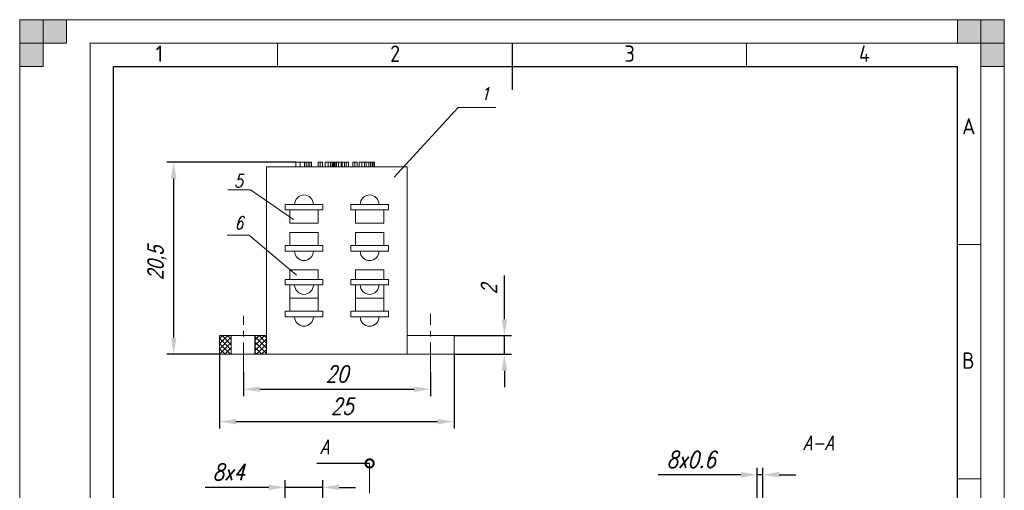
# Model space of a CAD drawing. Extents: x 0 to 210, y 0 to 297.
# Tile 2 of 2: x 0 to 210, y 197 to 297. Entities that reach past the tile are written whole.
import ezdxf

# ---------------------------------------------------------------- set-up
doc = ezdxf.new("R2010")
doc.units = 0
doc.linetypes.add('CENTER', pattern=[50.800000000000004, 31.75, -6.349999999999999, 6.349999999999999, -6.349999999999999])
doc.layers.get('0').update_dxf_attribs({"linetype": 'CONTINUOUS'})
doc.layers.get('DEFPOINTS').update_dxf_attribs({"linetype": 'CONTINUOUS'})
for name, color, linetype, lineweight in [('AxisLine', 6, 'CENTER', 20), ('Dimensions', 1, 'CONTINUOUS', 20), ('Hatch', 3, 'CONTINUOUS', 20), ('Text35', 3, 'CONTINUOUS', 35), ('Text50', 9, 'CONTINUOUS', 15), ('ThickLine', 5, 'CONTINUOUS', 30), ('ThinLine', 1, 'CONTINUOUS', 20)]:
    doc.layers.add(name, color=color, linetype=linetype, lineweight=lineweight)
doc.styles.add('ISO Proportional', font='isocp.shx')
doc.styles.get("Standard").update_dxf_attribs({"font": 'simplexc.shx', "width": 0.8, "oblique": 15})
doc.dimstyles.get("Standard").update_dxf_attribs({"dimtxt": 3.5, "dimasz": 3.5, "dimexe": 1.5, "dimexo": 0, "dimgap": 1.5, "dimtad": 1, "dimdsep": 46, "dimtxsty": 'Standard', "dimcen": -1.5, "dimdle": 1.25, "dimadec": 0, "dimazin": 0, "dimtfac": 0.75, "dimtdec": 1, "dimtmove": 0, "dimatfit": 3, "dimfxl": 0, "dimtolj": 1, "dimarcsym": 0})
doc.dimstyles.new('STANDARD$7', dxfattribs={"dimtxt": 3.5, "dimasz": 3.5, "dimexe": 1.5, "dimexo": 0, "dimgap": 1.5, "dimtad": 1, "dimdsep": 46, "dimtxsty": 'Standard', "dimblk1": 'DOTSMALL', "dimblk2": 'DOTSMALL', "dimsah": 1, "dimcen": -1.5, "dimdle": 1.25, "dimadec": 0, "dimazin": 0, "dimtfac": 0.75, "dimtdec": 1, "dimtmove": 0, "dimatfit": 3, "dimldrblk": 'DOTSMALL', "dimfxl": 0, "dimtolj": 1, "dimarcsym": 0})

# ---------------------------------------------------------------- blocks, each defined once
blk = doc.blocks.new('*D12')
at = {"layer": 'DEFPOINTS', "color": 0, "ltscale": 0.2}
for p in [(42.63302920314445, 225.5924277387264), (92.63302920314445, 225.5924277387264), (92.63302920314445, 211.2328934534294)]:
    blk.add_point(p, dxfattribs=at)
at = {"layer": 'Dimensions', "color": 0, "lineweight": -2, "ltscale": 0.2}
for p, q in [((42.63302920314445, 225.5924277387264), (42.63302920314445, 209.7328934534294)), ((92.63302920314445, 225.5924277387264), (92.63302920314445, 209.7328934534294)), ((46.13302920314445, 211.2328934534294), (89.13302920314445, 211.2328934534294))]:
    blk.add_line(p, q, dxfattribs=at)
at = {"layer": 'Dimensions', "color": 0, "ltscale": 0.2}
for points in [[(46.13302920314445, 211.8162267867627), (46.13302920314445, 210.649560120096), (42.63302920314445, 211.2328934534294)], [(89.13302920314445, 211.8162267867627), (89.13302920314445, 210.649560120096), (92.63302920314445, 211.2328934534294)]]:
    blk.add_solid(points, dxfattribs=at)
at = {"layer": 'Dimensions', "color": 0, "ltscale": 0.2, "insert": (68.78257198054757, 214.4828934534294), "char_height": 3.5, "attachment_point": 5}
blk.add_mtext('\\A1;25', dxfattribs=at)
blk = doc.blocks.new('*D19')
at = {"layer": 'DEFPOINTS', "color": 0, "ltscale": 0.2}
for p in [(32.85123724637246, 266.5924288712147), (58.87327728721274, 266.5924288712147), (42.63302920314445, 225.5924277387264)]:
    blk.add_point(p, dxfattribs=at)
at = {"layer": 'Dimensions', "color": 0, "lineweight": -2, "ltscale": 0.2}
for p, q in [((58.87327728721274, 266.5924288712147), (31.35123724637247, 266.5924288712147)), ((32.85123724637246, 229.0924277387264), (32.85123724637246, 263.0924288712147)), ((42.63302920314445, 225.5924277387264), (31.35123724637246, 225.5924277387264))]:
    blk.add_line(p, q, dxfattribs=at)
at = {"layer": 'Dimensions', "color": 0, "ltscale": 0.2}
for points in [[(32.26790391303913, 263.0924288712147), (33.4345705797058, 263.0924288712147), (32.85123724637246, 266.5924288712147)], [(32.26790391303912, 229.0924277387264), (33.43457057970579, 229.0924277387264), (32.85123724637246, 225.5924277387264)]]:
    blk.add_solid(points, dxfattribs=at)
at = {"layer": 'Dimensions', "color": 0, "ltscale": 0.2, "insert": (29.30245675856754, 245.0781684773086), "char_height": 3.5, "attachment_point": 5, "rotation": 90}
blk.add_mtext('\\A1;{\\fProxy 1|b0|i0|c204|p0;20,5}', dxfattribs=at)
blk = doc.blocks.new('*D21')
at = {"layer": 'DEFPOINTS', "color": 0, "ltscale": 0.2}
for p in [(92.63302920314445, 229.5924277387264), (103.3811669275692, 229.5924277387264), (92.63302920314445, 225.5924277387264)]:
    blk.add_point(p, dxfattribs=at)
at = {"layer": 'Dimensions', "color": 0, "lineweight": -2, "ltscale": 0.2}
for p, q in [((103.3811669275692, 233.0924277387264), (103.3811669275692, 242.4108219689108)), ((92.63302920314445, 229.5924277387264), (104.8811669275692, 229.5924277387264)), ((103.3811669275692, 225.5924277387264), (103.3811669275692, 229.5924277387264)), ((92.63302920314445, 225.5924277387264), (104.8811669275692, 225.5924277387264)), ((103.3811669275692, 222.0924277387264), (103.3811669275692, 218.5924277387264))]:
    blk.add_line(p, q, dxfattribs=at)
at = {"layer": 'Dimensions', "color": 0, "ltscale": 0.2}
for points in [[(102.7978335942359, 233.0924277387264), (103.9645002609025, 233.0924277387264), (103.3811669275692, 229.5924277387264)], [(102.7978335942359, 222.0924277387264), (103.9645002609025, 222.0924277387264), (103.3811669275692, 225.5924277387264)]]:
    blk.add_solid(points, dxfattribs=at)
at = {"layer": 'Dimensions', "color": 0, "ltscale": 0.2, "insert": (100.1121967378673, 239.5016248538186), "char_height": 3.5, "attachment_point": 5, "rotation": 90}
blk.add_mtext('\\A1;{\\fProxy 1|b0|i0|c204|p0;2}', dxfattribs=at)
blk = doc.blocks.new('_DOTSMALL')
at = {"color": 0, "linetype": 'ByBlock', "ltscale": 0.5, "const_width": 0.5}
blk.add_lwpolyline([(-0.0625, 0, 1), (0.0625, 0, 1)], format="xyb", close=True, dxfattribs=at)
blk = doc.blocks.new('*D42')
at = {"layer": 'DEFPOINTS', "color": 0, "ltscale": 0.2}
for p in [(56.63302926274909, 197.205460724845), (56.63302926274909, 182.9769473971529), (64.63302917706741, 182.9769473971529)]:
    blk.add_point(p, dxfattribs=at)
at = {"layer": 'ThinLine', "color": 0, "lineweight": -2, "ltscale": 0.2}
for p, q in [((56.63302926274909, 182.9769473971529), (56.63302926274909, 198.705460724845)), ((64.63302917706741, 182.9769473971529), (64.63302917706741, 198.705460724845)), ((53.13302926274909, 197.205460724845), (39.56572133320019, 197.205460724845)), ((64.63302917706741, 197.205460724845), (56.63302926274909, 197.205460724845)), ((68.13302917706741, 197.205460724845), (71.63302917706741, 197.205460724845))]:
    blk.add_line(p, q, dxfattribs=at)
at = {"layer": 'ThinLine', "color": 0, "ltscale": 0.2}
for points in [[(53.13302926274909, 197.7887940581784), (53.13302926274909, 196.6221273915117), (56.63302926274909, 197.205460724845)], [(68.13302917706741, 197.7887940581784), (68.13302917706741, 196.6221273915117), (64.63302917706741, 197.205460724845)]]:
    blk.add_solid(points, dxfattribs=at)
at = {"layer": 'ThinLine', "color": 0, "ltscale": 0.2, "insert": (44.59937529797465, 200.455460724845), "char_height": 3.5, "attachment_point": 5}
blk.add_mtext('\\A1;8x4', dxfattribs=at)
blk = doc.blocks.new('*D43')
at = {"layer": 'DEFPOINTS', "color": 0, "ltscale": 0.2}
for p in [(157.3015073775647, 199.9033490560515), (157.3015073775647, 192.976949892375), (158.5015073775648, 192.976949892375)]:
    blk.add_point(p, dxfattribs=at)
at = {"layer": 'ThinLine', "color": 0, "lineweight": -2, "ltscale": 0.2}
for p, q in [((153.8015073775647, 199.9033490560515), (136.1429592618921, 199.9033490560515)), ((157.3015073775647, 192.976949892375), (157.3015073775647, 201.4033490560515)), ((158.5015073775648, 199.9033490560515), (157.3015073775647, 199.9033490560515)), ((158.5015073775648, 192.976949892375), (158.5015073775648, 201.4033490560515)), ((162.0015073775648, 199.9033490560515), (165.5015073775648, 199.9033490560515))]:
    blk.add_line(p, q, dxfattribs=at)
at = {"layer": 'ThinLine', "color": 0, "ltscale": 0.2}
for points in [[(153.8015073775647, 200.4866823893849), (153.8015073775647, 199.3200157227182), (157.3015073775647, 199.9033490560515)], [(162.0015073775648, 200.4866823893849), (162.0015073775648, 199.3200157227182), (158.5015073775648, 199.9033490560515)]]:
    blk.add_solid(points, dxfattribs=at)
at = {"layer": 'ThinLine', "color": 0, "ltscale": 0.2, "insert": (143.2222333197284, 203.1533490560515), "char_height": 3.5, "attachment_point": 5}
blk.add_mtext('\\A1;8x0.6', dxfattribs=at)
blk = doc.blocks.new('*D44')
at = {"layer": 'DEFPOINTS', "color": 0, "ltscale": 0.2}
for p in [(47.71578188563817, 221.7421404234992), (87.63302920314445, 221.7421404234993), (87.63302920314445, 218.1458240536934)]:
    blk.add_point(p, dxfattribs=at)
at = {"layer": 'ThinLine', "color": 0, "lineweight": -2, "ltscale": 0.2}
for p, q in [((47.71578188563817, 221.7421404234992), (47.71578188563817, 216.6458240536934)), ((87.63302920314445, 221.7421404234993), (87.63302920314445, 216.6458240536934)), ((51.21578188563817, 218.1458240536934), (84.13302920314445, 218.1458240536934))]:
    blk.add_line(p, q, dxfattribs=at)
at = {"layer": 'ThinLine', "color": 0, "ltscale": 0.2}
for points in [[(51.21578188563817, 218.7291573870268), (51.21578188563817, 217.5624907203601), (47.71578188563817, 218.1458240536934)], [(84.13302920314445, 218.7291573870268), (84.13302920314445, 217.5624907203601), (87.63302920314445, 218.1458240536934)]]:
    blk.add_solid(points, dxfattribs=at)
at = {"layer": 'ThinLine', "color": 0, "ltscale": 0.2, "insert": (67.6744055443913, 221.3958240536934), "char_height": 3.5, "attachment_point": 5}
blk.add_mtext('\\A1;20', dxfattribs=at)

msp = doc.modelspace()

# ---------------------------------------------------------------- hatches: boundary and pattern name
at = {"layer": 'Hatch', "ltscale": 0.2}
h = msp.add_hatch(dxfattribs=at)
h.set_pattern_fill('ANSI37', color=256, scale=0.25, style=0)
h.set_pattern_definition([(45, (0, 0), (-0.561266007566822, 0.5612660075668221), []), (135, (0, 0), (-0.5612660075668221, -0.561266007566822), [])])
h.paths.add_polyline_path([(45.13302920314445, 229.5924277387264), (42.63302920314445, 229.5924277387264), (42.63302920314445, 225.5924277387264), (45.13302920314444, 225.5924277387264)])
h.paths.add_polyline_path([(52.63302953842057, 229.5924279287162), (50.13302920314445, 229.5924278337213), (50.13302920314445, 225.5924277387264), (52.63302953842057, 225.5924277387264)])
at = {"layer": 'ThinLine'}
for points in [[(0, 297), (5, 297), (5, 287), (0, 287)], [(0, 292), (10, 292), (10, 297), (0, 297)], [(210, 296.9999999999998), (210, 291.9999999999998), (200, 291.9999999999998), (200, 296.9999999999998)], [(205, 296.9999999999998), (205, 286.9999999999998), (210, 286.9999999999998), (210, 296.9999999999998)]]:
    msp.add_hatch(color=256, dxfattribs=at).paths.add_polyline_path(points)

# ---------------------------------------------------------------- linework, layer by layer
at = {"layer": 'AxisLine', "ltscale": 0.2}
for p, q in [((47.71578188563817, 221.7421404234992), (47.71578188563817, 233.8079281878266)), ((87.63302920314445, 221.7421404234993), (87.63302920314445, 234.2097082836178)), ((74.63302920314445, 202.3126244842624), (74.63302920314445, 66.25613599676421))]:
    msp.add_line(p, q, dxfattribs=at)
at = {"layer": 'Text50', "ltscale": 0.2}
for p, q in [((79.89676690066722, 263.3857674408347), (93.51744416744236, 278.281123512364)), ((93.51744416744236, 278.281123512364), (101.5296086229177, 278.281123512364)), ((49.1976888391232, 260.6881794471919), (44.42178009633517, 260.6881794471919)), ((58.41530108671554, 254.365919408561), (49.1976888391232, 260.6881794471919)), ((48.99948723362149, 250.9907318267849), (44.22357849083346, 250.9907318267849)), ((59.04494464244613, 242.4677457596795), (48.99948723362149, 250.9423495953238))]:
    msp.add_line(p, q, dxfattribs=at)
at = {"layer": 'ThickLine'}
for p, q in [((105, 292), (105, 282)), ((20, 10), (20, 287)), ((20, 287), (200, 287)), ((200, 10), (200, 287))]:
    msp.add_line(p, q, dxfattribs=at)
at = {"layer": 'ThickLine', "linetype": 'Continuous', "lineweight": 15}
for p, q in [((82.63302886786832, 265.5924268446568), (52.63302953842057, 265.5924268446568)), ((52.63302953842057, 265.5924268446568), (52.63302953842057, 225.5924277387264)), ((58.87327728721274, 266.5924288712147), (58.87327728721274, 265.5924268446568)), ((60.73153125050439, 266.5924288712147), (59.83413070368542, 266.5924288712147)), ((59.83413070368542, 266.5924288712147), (59.83413070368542, 265.5924268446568)), ((61.11904526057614, 266.5924288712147), (60.73153125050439, 266.5924288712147)), ((60.73153125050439, 266.5924288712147), (60.73153125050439, 265.5924268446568)), ((61.49900531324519, 266.5924288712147), (61.11904526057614, 266.5924288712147)), ((61.11904526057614, 266.5924288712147), (61.11904526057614, 265.5924268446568)), ((61.8487500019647, 266.5924288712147), (61.49900531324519, 266.5924288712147)), ((61.49900531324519, 266.5924288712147), (61.49900531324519, 265.5924268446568)), ((62.2460838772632, 266.5924288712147), (61.8487500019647, 266.5924288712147)), ((61.8487500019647, 266.5924288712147), (61.8487500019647, 265.5924268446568)), ((62.2460838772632, 266.5924288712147), (62.2460838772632, 265.5924268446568)), ((64.1118920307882, 266.5924288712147), (63.67301162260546, 266.5924288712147)), ((63.67301162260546, 266.5924288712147), (63.67301162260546, 265.5924268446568)), ((64.55001690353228, 266.5924288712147), (64.1118920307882, 266.5924288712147)), ((64.1118920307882, 266.5924288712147), (64.1118920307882, 265.5924268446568)), ((64.55001690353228, 266.5924288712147), (64.55001690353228, 265.5924268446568)), ((65.76694689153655, 266.5924288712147), (65.17547824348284, 266.5924288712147)), ((65.17547824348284, 266.5924288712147), (65.17547824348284, 265.5924268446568)), ((66.2949629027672, 266.5924288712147), (65.76694689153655, 266.5924288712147)), ((65.76694689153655, 266.5924288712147), (65.76694689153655, 265.5924268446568)), ((66.65981527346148, 266.5924288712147), (66.2949629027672, 266.5924288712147)), ((66.2949629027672, 266.5924288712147), (66.2949629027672, 265.5924268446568)), ((66.86830230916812, 266.5924288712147), (66.65981527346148, 266.5924288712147)), ((66.65981527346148, 266.5924288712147), (66.65981527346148, 265.5924268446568)), ((67.07225706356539, 266.5924288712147), (66.86830230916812, 266.5924288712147)), ((66.86830230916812, 266.5924288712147), (66.86830230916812, 265.5924268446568)), ((67.17725594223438, 266.5924288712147), (67.06017082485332, 266.5924288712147)), ((67.07225706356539, 266.5924288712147), (67.07225706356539, 265.5924268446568)), ((67.55872681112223, 266.5924288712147), (67.29131949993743, 266.5924288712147)), ((67.29131949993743, 266.5924288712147), (67.29131949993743, 265.5924268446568)), ((67.97645629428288, 266.5924288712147), (67.55872681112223, 266.5924288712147)), ((67.55872681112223, 266.5924288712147), (67.55872681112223, 265.5924268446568)), ((67.97645629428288, 266.5924288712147), (67.97645629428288, 265.5924268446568)), ((68.54601875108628, 266.5924288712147), (68.19249720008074, 266.5924288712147)), ((68.67594540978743, 266.5924288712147), (68.54601875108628, 266.5924288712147)), ((68.55357259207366, 266.5924288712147), (68.55357259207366, 265.5924268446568)), ((69.25608335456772, 266.5924288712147), (68.75223958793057, 266.5924288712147)), ((68.75223958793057, 266.5924288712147), (68.75223958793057, 265.5924268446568)), ((69.65190650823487, 266.5924288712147), (69.25608335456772, 266.5924288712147)), ((69.25608335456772, 266.5924288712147), (69.25608335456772, 265.5924268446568)), ((70.11495939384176, 266.5924288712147), (69.65190650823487, 266.5924288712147)), ((69.65190650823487, 266.5924288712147), (69.65190650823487, 265.5924268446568)), ((70.11495939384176, 266.5924288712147), (70.11495939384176, 265.5924268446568)), ((71.50864986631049, 266.5924288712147), (71.06976945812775, 266.5924288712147)), ((71.06976945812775, 266.5924288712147), (71.06976945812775, 265.5924268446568)), ((71.94677473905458, 266.5924288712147), (71.50864986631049, 266.5924288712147)), ((71.50864986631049, 266.5924288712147), (71.50864986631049, 265.5924268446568)), ((71.94677473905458, 266.5924288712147), (71.94677473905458, 265.5924268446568)), ((72.41435967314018, 266.5924288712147), (72.41435967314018, 265.5924268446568)), ((73.00280699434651, 266.5924288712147), (72.41435967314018, 266.5924288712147)), ((73.53082312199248, 266.5924288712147), (73.00280699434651, 266.5924288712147)), ((73.00280699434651, 266.5924288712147), (73.00280699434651, 265.5924268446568)), ((73.89567525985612, 266.5924288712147), (73.53082312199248, 266.5924288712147)), ((73.53082312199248, 266.5924288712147), (73.53082312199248, 265.5924268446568)), ((74.466748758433, 266.5924288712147), (73.89567525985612, 266.5924288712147)), ((73.89567525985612, 266.5924288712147), (73.89567525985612, 265.5924268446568)), ((74.83084559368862, 266.5924288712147), (74.466748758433, 266.5924288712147)), ((74.466748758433, 266.5924288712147), (74.466748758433, 265.5924268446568)), ((74.84670881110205, 266.5924288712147), (74.83084559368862, 266.5924288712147)), ((74.83084559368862, 266.5924288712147), (74.83084559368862, 265.5924268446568)), ((74.8565286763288, 266.5924288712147), (74.84670881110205, 266.5924288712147)), ((74.84670881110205, 266.5924288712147), (74.84670881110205, 265.5924268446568)), ((74.8565286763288, 266.5924288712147), (74.8565286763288, 265.5924268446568)), ((75.39587574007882, 266.5924288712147), (75.21533792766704, 266.5924288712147)), ((75.21533792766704, 266.5924288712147), (75.21533792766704, 265.5924268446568)), ((75.68972198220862, 266.5924288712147), (75.39587574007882, 266.5924288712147)), ((75.39587574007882, 266.5924288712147), (75.39587574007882, 265.5924268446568)), ((75.68972198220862, 266.5924288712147), (75.68972198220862, 265.5924268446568)), ((82.63302886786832, 225.5924277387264), (82.63302886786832, 265.5924268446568)), ((64.63302917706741, 257.5924292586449), (56.63302926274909, 257.5924292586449)), ((56.63302926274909, 257.5924292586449), (56.63302926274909, 256.3924275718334)), ((56.63302926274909, 256.3924275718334), (64.63302917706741, 256.3924275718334)), ((57.63302942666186, 256.3924275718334), (57.63302920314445, 253.5924277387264)), ((63.63302920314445, 253.5924277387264), (63.63302901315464, 256.3924275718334)), ((64.63302917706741, 256.3924275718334), (64.63302917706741, 257.5924292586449)), ((78.6330291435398, 257.5924292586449), (70.63302922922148, 257.5924292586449)), ((70.63302922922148, 257.5924292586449), (70.63302922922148, 256.3924275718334)), ((70.63302922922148, 256.3924275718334), (78.6330291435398, 256.3924275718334)), ((71.63302939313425, 256.3924275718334), (71.63302920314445, 253.5924277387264)), ((77.63302920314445, 253.5924277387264), (77.63302897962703, 256.3924275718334)), ((78.6330291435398, 256.3924275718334), (78.6330291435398, 257.5924292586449)), ((57.63302920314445, 253.5924277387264), (63.63302920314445, 253.5924277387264)), ((71.63302920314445, 253.5924277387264), (74.63302920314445, 253.5924277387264)), ((74.63302920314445, 253.5924277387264), (77.63302920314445, 253.5924277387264)), ((57.63302920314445, 251.5924277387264), (60.63302920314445, 251.5924277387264)), ((57.63302920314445, 251.5924277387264), (57.63302920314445, 250.7924277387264)), ((57.63302920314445, 250.7924277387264), (57.63302942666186, 248.7924274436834)), ((60.63302920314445, 251.5924277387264), (63.63302920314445, 251.5924277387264)), ((63.63302920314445, 250.7924277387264), (63.63302920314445, 251.5924277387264)), ((63.63302901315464, 248.7924274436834), (63.63302920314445, 250.7924277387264)), ((71.63302920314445, 251.5924277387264), (74.63302920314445, 251.5924277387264)), ((71.63302920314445, 251.5924277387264), (71.63302920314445, 250.7924277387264)), ((71.63302920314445, 250.7924277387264), (71.63302939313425, 248.7924274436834)), ((74.63302920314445, 251.5924277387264), (77.63302920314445, 251.5924277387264)), ((77.63302920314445, 250.7924277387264), (77.63302920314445, 251.5924277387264)), ((77.63302897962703, 248.7924274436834), (77.63302920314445, 250.7924277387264)), ((56.63302926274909, 248.7924274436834), (56.63302926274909, 247.5924276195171)), ((64.63302917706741, 248.7924274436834), (56.63302926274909, 248.7924274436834)), ((64.63302917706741, 247.5924276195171), (64.63302917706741, 248.7924274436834)), ((70.63302922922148, 248.7924274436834), (70.63302922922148, 247.5924276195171)), ((78.6330291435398, 248.7924274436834), (70.63302922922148, 248.7924274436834)), ((78.6330291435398, 247.5924276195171), (78.6330291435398, 248.7924274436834)), ((56.63302926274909, 247.5924276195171), (64.63302917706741, 247.5924276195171)), ((70.63302922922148, 247.5924276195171), (78.6330291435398, 247.5924276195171)), ((64.63302917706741, 241.5924284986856), (56.63302926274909, 241.5924284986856)), ((56.63302926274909, 241.5924284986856), (56.63302926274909, 240.3924277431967)), ((57.63302920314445, 243.5924277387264), (60.63302920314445, 243.5924277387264)), ((57.63302920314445, 243.5924277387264), (57.63302942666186, 241.5924284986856)), ((60.63302920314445, 243.5924277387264), (63.63302920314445, 243.5924277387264)), ((63.63302901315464, 241.5924284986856), (63.63302920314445, 243.5924277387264)), ((64.63302917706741, 240.3924277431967), (64.63302917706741, 241.5924284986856)), ((78.6330291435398, 241.5924284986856), (70.63302922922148, 241.5924284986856)), ((70.63302922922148, 241.5924284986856), (70.63302922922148, 240.3924277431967)), ((71.63302920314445, 243.5924277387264), (74.63302920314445, 243.5924277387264)), ((71.63302920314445, 243.5924277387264), (71.63302939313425, 241.5924284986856)), ((74.63302920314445, 243.5924277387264), (77.63302920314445, 243.5924277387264)), ((77.63302897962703, 241.5924284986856), (77.63302920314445, 243.5924277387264)), ((78.6330291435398, 240.3924277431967), (78.6330291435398, 241.5924284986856)), ((56.63302926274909, 240.3924277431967), (64.63302917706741, 240.3924277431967)), ((57.63302942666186, 240.3924277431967), (57.63302920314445, 237.5924277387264)), ((63.63302920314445, 237.5924277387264), (63.63302901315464, 240.3924277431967)), ((70.63302922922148, 240.3924277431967), (78.6330291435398, 240.3924277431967)), ((71.63302939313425, 240.3924277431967), (71.63302920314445, 237.5924277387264)), ((77.63302920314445, 237.5924277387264), (77.63302897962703, 240.3924277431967)), ((57.63302920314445, 237.5924277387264), (60.63302920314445, 237.5924277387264)), ((57.63302920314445, 237.5724277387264), (57.63302942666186, 234.7924279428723)), ((60.63302920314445, 237.5924277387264), (63.63302920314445, 237.5924277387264)), ((63.63302901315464, 234.7924279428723), (63.63302920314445, 237.5724277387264)), ((71.63302920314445, 237.5924277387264), (77.63302920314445, 237.5924277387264)), ((71.63302920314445, 237.5724277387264), (71.63302939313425, 234.7924279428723)), ((77.63302897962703, 234.7924279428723), (77.63302920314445, 237.5724277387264)), ((56.63302926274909, 234.7924279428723), (56.63302926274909, 233.592428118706)), ((64.63302917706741, 234.7924279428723), (56.63302926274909, 234.7924279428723)), ((56.63302926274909, 233.592428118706), (64.63302917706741, 233.592428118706)), ((64.63302917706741, 233.592428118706), (64.63302917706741, 234.7924279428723)), ((78.6330291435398, 234.7924279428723), (70.63302922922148, 234.7924279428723)), ((70.63302922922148, 234.7924279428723), (70.63302922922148, 233.592428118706)), ((70.63302922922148, 233.592428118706), (78.6330291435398, 233.592428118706)), ((78.6330291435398, 233.592428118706), (78.6330291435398, 234.7924279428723)), ((47.63302920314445, 229.5924277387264), (42.63302920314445, 229.5924277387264)), ((42.63302920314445, 229.5924277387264), (42.63302920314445, 225.5924277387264)), ((45.13302920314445, 229.5924277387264), (45.13302920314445, 225.5924277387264)), ((47.63302920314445, 229.5924277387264), (52.63302953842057, 229.5924279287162)), ((87.63302920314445, 229.5924277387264), (82.63302886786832, 229.5924279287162)), ((87.63302920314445, 229.5924277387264), (92.63302920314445, 229.5924277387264)), ((92.63302920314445, 225.5924277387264), (92.63302920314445, 229.5924277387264)), ((42.63302920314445, 225.5924277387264), (47.63302920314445, 225.5924277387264)), ((52.63302953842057, 225.5924277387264), (47.63302920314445, 225.5924277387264)), ((52.63302953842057, 225.5924277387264), (82.63302886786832, 225.5924277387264)), ((82.63302886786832, 225.5924277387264), (87.63302920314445, 225.5924277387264)), ((92.63302920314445, 225.5924277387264), (87.63302920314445, 225.5924277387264))]:
    msp.add_line(p, q, dxfattribs=at)
at = {"layer": 'ThickLine', "ltscale": 0.2}
msp.add_line((50.13302920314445, 229.5924277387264), (50.13302920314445, 225.5924277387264), dxfattribs=at)
at = {"layer": 'ThickLine', "linetype": 'Continuous', "lineweight": 15}
for centre, radius, start, end in [((60.63302920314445, 257.5924277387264), 2, 0, 180), ((74.63302920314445, 257.5924277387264), 2, 0, 180), ((60.63302920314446, 247.5924277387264), 2.000000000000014, 180, 0), ((74.63302920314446, 247.5924277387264), 2.000000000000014, 180, 0), ((60.63302920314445, 240.3924277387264), 2, 180, 0), ((74.63302920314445, 240.3924277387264), 2, 180, 0), ((60.63302920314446, 233.5924277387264), 2.000000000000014, 180, 0), ((74.63302920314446, 233.5924277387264), 2.000000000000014, 180, 0)]:
    msp.add_arc(centre, radius, start, end, dxfattribs=at)
for points, knots in [([(59.83413067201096, 266.5924277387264), (59.81951675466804, 266.5924277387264), (59.78318685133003, 266.5924277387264), (59.71825062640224, 266.5924277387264), (59.63106760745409, 266.5924277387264), (59.54510714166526, 266.5924277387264), (59.46534096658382, 266.5924277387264), (59.39710458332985, 266.5924277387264), (59.32387970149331, 266.5924277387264), (59.24438984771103, 266.5924277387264), (59.15964302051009, 266.5924277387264), (59.06904296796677, 266.5924277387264), (58.97336243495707, 266.5924277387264), (58.90729214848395, 266.5924277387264), (58.87327732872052, 266.5924277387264)], [0, 0, 0, 0, 0.04567365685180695, 0.1135437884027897, 0.2039637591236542, 0.3173144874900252, 0.382587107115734, 0.4532227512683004, 0.5295915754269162, 0.6120605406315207, 0.7008163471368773, 0.7941962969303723, 0.8940465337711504, 1, 1, 1, 1]), ([(67.29131951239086, 266.5924277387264), (67.27467461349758, 266.5924277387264), (67.23962620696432, 266.5924277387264), (67.18516298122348, 266.5924277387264), (67.12829547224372, 266.5924277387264), (67.0914172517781, 266.5924277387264), (67.0722570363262, 266.5924277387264)], [0, 0, 0, 0, 0.2172845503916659, 0.4575261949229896, 0.718155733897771, 1, 1, 1, 1]), ([(68.5535726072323, 266.5924277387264), (68.53592661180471, 266.5924277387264), (68.49853155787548, 266.5924277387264), (68.44029688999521, 266.5924277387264), (68.37646782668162, 266.5924277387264), (68.30798032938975, 266.5924277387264), (68.23324395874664, 266.5924277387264), (68.15310278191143, 266.5924277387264), (68.06663216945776, 266.5924277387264), (68.00717693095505, 266.5924277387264), (67.97645629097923, 266.5924277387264)], [0, 0, 0, 0, 0.09140540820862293, 0.1937045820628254, 0.3038729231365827, 0.423424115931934, 0.55175243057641, 0.6918844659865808, 0.8407960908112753, 1, 1, 1, 1]), ([(68.75223961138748, 266.5924277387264), (68.74002577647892, 266.5924277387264), (68.71324316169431, 266.5924277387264), (68.66685186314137, 266.5924277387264), (68.6135419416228, 266.5924277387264), (68.57434929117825, 266.5924277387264), (68.5535726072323, 266.5924277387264)], [0, 0, 0, 0, 0.1959707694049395, 0.4297265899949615, 0.6976884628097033, 1, 1, 1, 1]), ([(75.21533804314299, 266.5924277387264), (75.18986414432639, 266.5924277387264), (75.13600177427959, 266.5924277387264), (75.05186188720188, 266.5924277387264), (74.95755683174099, 266.5924277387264), (74.89131395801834, 266.5924277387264), (74.85652881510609, 266.5924277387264)], [0, 0, 0, 0, 0.2131431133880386, 0.4506727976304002, 0.7115399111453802, 1, 1, 1, 1])]:
    msp.add_open_spline(points, degree=3, knots=knots, dxfattribs=at)
at = {"layer": 'ThinLine'}
for p, q in [((210, 297), (0, 297)), ((0, 297), (0, 0)), ((210, 297), (210, 0)), ((205, 292), (14.99999999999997, 292)), ((15, 292), (15.00000000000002, 5)), ((55, 292), (55, 287)), ((155, 292), (155, 287)), ((205, 292), (205, 5)), ((200, 249), (205, 249)), ((200, 199), (205, 199))]:
    msp.add_line(p, q, dxfattribs=at)
for points in [[(0, 297), (5, 297), (5, 287), (0, 287)], [(0, 292), (10, 292), (10, 297), (0, 297)]]:
    msp.add_lwpolyline(points, close=True, dxfattribs=at)
at = {"layer": 'ThinLine', "ltscale": 0.5}
for points in [[(210, 296.9999999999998), (210, 291.9999999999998), (200, 291.9999999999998), (200, 296.9999999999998)], [(205, 296.9999999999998), (205, 286.9999999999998), (210, 286.9999999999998), (210, 296.9999999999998)]]:
    msp.add_lwpolyline(points, close=True, dxfattribs=at)

# ---------------------------------------------------------------- texts
at = {"layer": 'Text35', "ltscale": 0.5, "style": 'ISO Proportional'}
for s, p in [('1', (29, 288)), ('2', (79, 288)), ('3', (129, 288)), ('4', (179, 288)), ('A', (201, 272.5)), ('B', (201, 222.5))]:
    msp.add_text(s, height=3.5, dxfattribs=at).set_placement(p)
at = {"layer": 'Text50', "ltscale": 0.2, "oblique": 15, "width": 0.8}
for s, p in [('1', (98.29146623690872, 279.8244214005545)), ('5', (45.71497003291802, 261.2104262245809)), ('6', (45.82120984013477, 252.2833572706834))]:
    msp.add_text(s, height=2.730503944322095, dxfattribs=at).set_placement(p)
at = {"layer": 'ThinLine', "ltscale": 0.2, "oblique": 15, "width": 0.8}
for s, p in [('A-A', (167.0584590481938, 205.1745106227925)), ('A', (64.03437312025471, 204.3184650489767))]:
    msp.add_text(s, height=3.052362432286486, dxfattribs=at).set_placement(p)

# ---------------------------------------------------------------- dimensions: what is measured, and where the dimension line sits
at = {"layer": 'Dimensions', "ltscale": 0.2}
dim = msp.add_linear_dim(base=(32.85123724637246, 266.5924288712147), p1=(42.63302920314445, 225.5924277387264), p2=(58.87327728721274, 266.5924288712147), angle=90, text='{\\fProxy 1|b0|i0|c204|p0;20,5}', dimstyle='Standard', dxfattribs=at)
dim.commit()
dim.dimension.update_dxf_attribs({"geometry": '*D19', "text_midpoint": (32.85123724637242, 245.0781684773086), "dimtype": 160})
dim = msp.add_linear_dim(base=(103.3811669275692, 229.5924277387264), p1=(92.63302920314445, 225.5924277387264), p2=(92.63302920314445, 229.5924277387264), angle=90, text='{\\fProxy 1|b0|i0|c204|p0;2}', dimstyle='Standard', dxfattribs=at)
dim.commit()
dim.dimension.update_dxf_attribs({"geometry": '*D21', "text_midpoint": (100.1121967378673, 239.5016248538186)})
dim = msp.add_linear_dim(base=(92.63302920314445, 211.2328934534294), p1=(42.63302920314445, 225.5924277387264), p2=(92.63302920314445, 225.5924277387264), text='25', dimstyle='Standard', dxfattribs=at)
dim.commit()
dim.dimension.update_dxf_attribs({"geometry": '*D12', "text_midpoint": (68.78257198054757, 211.2328934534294), "dimtype": 160})
at = {"layer": 'ThinLine', "ltscale": 0.2}
for base, p1, p2, text, picture, middle in [((87.63302920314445, 218.1458240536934), (47.71578188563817, 221.7421404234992), (87.63302920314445, 221.7421404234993), '20', '*D44', (67.6744055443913, 221.3958240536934)), ((157.3015073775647, 199.9033490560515), (158.5015073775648, 192.976949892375), (157.3015073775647, 192.976949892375), '8x0.6', '*D43', (143.2222333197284, 203.1533490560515)), ((56.63302926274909, 197.205460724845), (64.63302917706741, 182.9769473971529), (56.63302926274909, 182.9769473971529), '8x4', '*D42', (44.59937529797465, 200.455460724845))]:
    dim = msp.add_linear_dim(base=base, p1=p1, p2=p2, text=text, dimstyle='Standard', dxfattribs=at)
    dim.commit()
    dim.dimension.update_dxf_attribs({"geometry": picture, "text_midpoint": middle})

# ---------------------------------------------------------------- leaders
msp.add_leader([(74.63302920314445, 202.3126244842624), (63.34915016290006, 202.3126244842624)], dimstyle='STANDARD$7', override={"dimgap": 1.5, "dimtad": 0}, dxfattribs=at)

doc.saveas('drawing.dxf')
